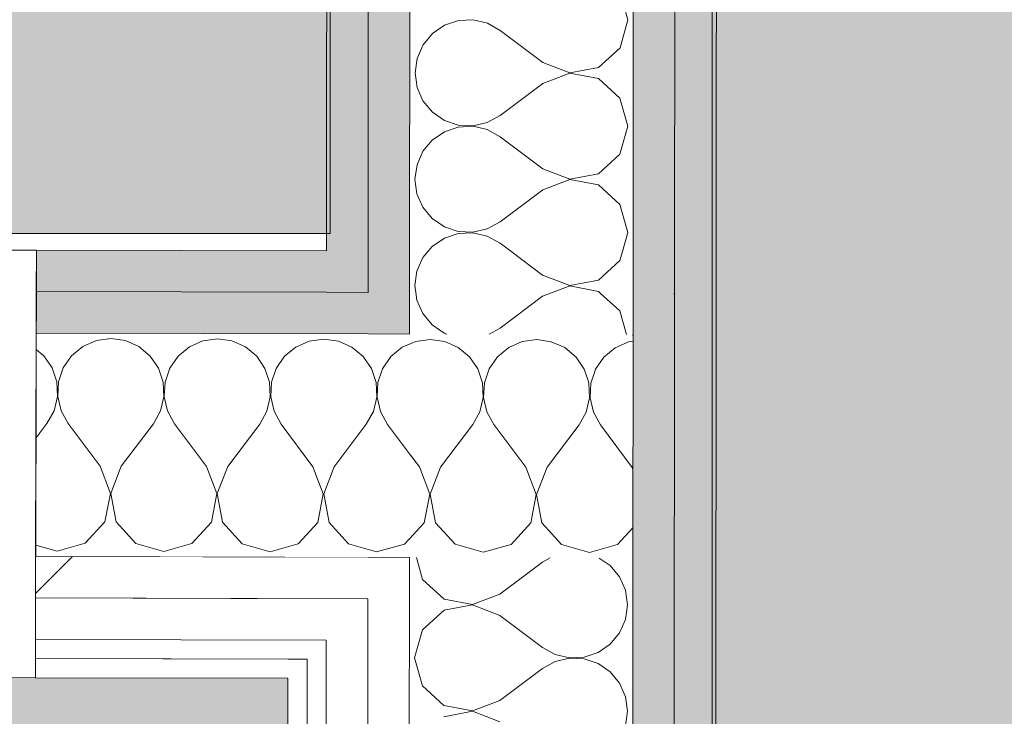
# Model space of a CAD drawing. Header units: millimetres. Extents: x -30280 to 19093, y -19284 to 4746.
# Tile 183 of 256: x -4033 to -3725, y -15465 to -15247. Entities that reach past the tile are written whole.
import ezdxf

# ---------------------------------------------------------------- set-up
doc = ezdxf.new("R2010")
doc.units = ezdxf.units.MM
doc.header["$MEASUREMENT"] = 0
doc.linetypes.add('Wipeout_Contour', pattern=[1000, 0, -1000])
for name, color, linetype in [('Nuevo_07_CR_Cel Ras pladur', 7, 'Continuous'), ('Nuevo_07_CR_Cel Ras vinilic', 7, 'Continuous'), ('Nuevo_08_E_Envans secs', 7, 'Continuous'), ('Nuevo_Puertas Archicad', 7, 'Continuous')]:
    doc.layers.add(name, color=color, linetype=linetype)
for name, color, linetype, lineweight, true_color in [('Nuevo_07_CR_Cel Ras pladur_Pluma_Nº__102', 7, 'Continuous', 5, 0xcccccc), ('Nuevo_07_CR_Cel Ras vinilic_Pluma_Nº__102', 7, 'Continuous', 5, 0xcccccc), ('Nuevo_07_CR_Cel Ras vinilic_Pluma_Nº__79', 7, 'Continuous', 5, 0xaaffd5), ('Nuevo_08_E_Envans secs_Pluma_Nº__102', 7, 'Continuous', 5, 0xcccccc), ('Nuevo_08_E_Envans secs_Pluma_Nº__171', 171, 'Continuous', 13, 0xaaaaff), ('Nuevo_08_E_Envans secs_Pluma_Nº__177', 7, 'Continuous', 15, 0xf7e046), ('Nuevo_08_E_Envans secs_Pluma_Nº__79', 7, 'Continuous', 5, 0xaaffd5)]:
    doc.layers.add(name, color=color, linetype=linetype, lineweight=lineweight, true_color=true_color)
doc.layers.add('Nuevo_08_E_Envans secs_Pluma_Nº__1', color=7, linetype='Continuous', lineweight=5)
doc.layers.add('Nuevo_Puertas Archicad_Pluma_Nº__1', color=7, linetype='Continuous', lineweight=5)
pattern_1 = [(45, (0, 0), (-183.8478, 183.8478), [195, -65]), (45, (7e-14, 183.85), (-183.8478, 183.8478), [195, -65])]

# ---------------------------------------------------------------- blocks, each defined once
blk = doc.blocks.new('Forjado_6_1', base_point=(-13089.3, -16963.7))
at = {"layer": 'Nuevo_07_CR_Cel Ras pladur_Pluma_Nº__102', "linetype": 'Continuous', "lineweight": 0, "true_color": 0x333333}
h = blk.add_hatch(color=250, dxfattribs=at)
h.paths.add_polyline_path([(-13089.3, -16963.7), (-12936.6, -16963.7), (-12936.6, -16660.98), (-12309.19, -16660.98), (-12309.19, -16937.98), (-7420.89, -16937.98), (-7420.89, -16580.98), (-6964.89, -16580.98), (-6964.89, -16937.98), (-3950.4, -16937.98), (-3949.3, -15453.52), (-13089.3, -15430.87)])
h.paths.add_polyline_path([(-12719.58, -15874.06), (-4319.58, -15874.06), (-4319.58, -16474.06), (-12719.58, -16474.06)], flags=0)
at = {"layer": 'Nuevo_07_CR_Cel Ras pladur_Pluma_Nº__102', "color": 254, "linetype": 'Continuous', "lineweight": 5, "true_color": 0xcccccc, "flags": 128}
blk.add_lwpolyline([(-13089.3, -16963.7), (-12936.6, -16963.7), (-12936.6, -16660.98), (-12309.19, -16660.98), (-12309.19, -16937.98), (-7420.89, -16937.98), (-7420.89, -16580.98), (-6964.89, -16580.98), (-6964.89, -16937.98), (-3950.4, -16937.98), (-3949.3, -15453.52), (-13089.3, -15430.87)], close=True, dxfattribs=at)
blk = doc.blocks.new('Forjado_9_1', base_point=(-6108.28, -15314.17))
at = {"layer": 'Nuevo_07_CR_Cel Ras pladur_Pluma_Nº__102', "linetype": 'Continuous', "lineweight": 0, "true_color": 0x333333}
blk.add_hatch(color=250, dxfattribs=at).paths.add_polyline_path([(-6108.28, -15314.17), (-3936.09, -15314.17), (-3936.09, -13828.56), (-6106.09, -13828.56)])
at = {"layer": 'Nuevo_07_CR_Cel Ras pladur_Pluma_Nº__102', "color": 254, "linetype": 'Continuous', "lineweight": 5, "true_color": 0xcccccc, "flags": 128}
blk.add_lwpolyline([(-6108.28, -15314.17), (-3936.09, -15314.17), (-3936.09, -13828.56), (-6106.09, -13828.56)], close=True, dxfattribs=at)
blk = doc.blocks.new('*X412')
at = {"layer": 'Nuevo_08_E_Envans secs_Pluma_Nº__102', "color": 254, "linetype": 'Continuous', "lineweight": 5, "true_color": 0xcccccc}
for p, q in [((-3842.6, -15348.09), (-3844.25, -15348.81)), ((-3841.22, -15347.9), (-3842.6, -15348.09)), ((-3853.42, -15357.95), (-3854.46, -15361)), ((-3855.04, -15360.99), (-3855.4, -15359.92)), ((-3854.82, -15365.59), (-3855.04, -15360.99)), ((-3854.46, -15361), (-3854.69, -15365.59)), ((-3855.88, -15370.06), (-3854.82, -15365.59)), ((-3854.69, -15365.59), (-3853.66, -15370.07)), ((-3858.11, -15374.08), (-3855.88, -15370.06)), ((-3853.66, -15370.07), (-3851.45, -15374.1)), ((-3868.14, -15387.39), (-3858.11, -15374.08)), ((-3841.48, -15387.46), (-3851.45, -15374.1)), ((-3874.81, -15387.38), (-3878.28, -15382.73)), ((-3871.57, -15395.89), (-3874.81, -15387.38)), ((-3868.14, -15387.39), (-3871.43, -15395.89)), ((-3841.25, -15388.04), (-3841.48, -15387.46)), ((-3873.28, -15404.83), (-3871.57, -15395.89)), ((-3871.43, -15395.89), (-3869.76, -15404.84)), ((-3901.8, -15406.18), (-3896.97, -15411.5)), ((-3879.44, -15411.54), (-3873.28, -15404.83)), ((-3869.76, -15404.84), (-3863.63, -15411.58)), ((-3846.11, -15411.62), (-3841.27, -15406.35)), ((-3896.97, -15411.5), (-3888.21, -15414.01)), ((-3888.21, -15414.01), (-3879.44, -15411.54)), ((-3863.63, -15411.58), (-3854.88, -15414.09)), ((-3854.88, -15414.09), (-3846.11, -15411.62))]:
    blk.add_line(p, q, dxfattribs=at)
blk = doc.blocks.new('*X426')
at = {"layer": 'Nuevo_08_E_Envans secs_Pluma_Nº__102', "color": 254, "linetype": 'Continuous', "lineweight": 5, "true_color": 0xcccccc}
for p, q in [((-4009.27, -15347.68), (-4013.48, -15349.52)), ((-4004.71, -15347.05), (-4009.27, -15347.68)), ((-4000.16, -15347.7), (-4004.71, -15347.05)), ((-3995.96, -15349.56), (-4000.16, -15347.7)), ((-3975.93, -15347.76), (-3980.15, -15349.6)), ((-3971.38, -15347.14), (-3975.93, -15347.76)), ((-3966.83, -15347.78), (-3971.38, -15347.14)), ((-3962.62, -15349.65), (-3966.83, -15347.78)), ((-3942.6, -15347.84), (-3946.81, -15349.69)), ((-3938.05, -15347.22), (-3942.6, -15347.84)), ((-3933.49, -15347.86), (-3938.05, -15347.22)), ((-3929.29, -15349.73), (-3933.49, -15347.86)), ((-3911.23, -15348.78), (-3913.48, -15349.77)), ((-4025.76, -15352.42), (-4028.14, -15350.44)), ((-4013.48, -15349.52), (-4017.03, -15352.45)), ((-3992.42, -15352.51), (-3995.96, -15349.56)), ((-3980.15, -15349.6), (-3983.7, -15352.53)), ((-3959.09, -15352.59), (-3962.62, -15349.65)), ((-3946.81, -15349.69), (-3950.36, -15352.61)), ((-3925.76, -15352.67), (-3929.29, -15349.73)), ((-3913.48, -15349.77), (-3917.03, -15352.69)), ((-4023.16, -15356.22), (-4025.76, -15352.42)), ((-4017.03, -15352.45), (-4019.64, -15356.23)), ((-3989.83, -15356.3), (-3992.42, -15352.51)), ((-3983.7, -15352.53), (-3986.31, -15356.31)), ((-3956.49, -15356.39), (-3959.09, -15352.59)), ((-3950.36, -15352.61), (-3952.98, -15356.39)), ((-3923.16, -15356.47), (-3925.76, -15352.67)), ((-3917.03, -15352.69), (-3919.64, -15356.48)), ((-4021.7, -15360.58), (-4023.16, -15356.22)), ((-4019.64, -15356.23), (-4021.12, -15360.58)), ((-3988.37, -15360.66), (-3989.83, -15356.3)), ((-3986.31, -15356.31), (-3987.79, -15360.67)), ((-3955.04, -15360.75), (-3956.49, -15356.39)), ((-3952.98, -15356.39), (-3954.46, -15360.75)), ((-3921.7, -15360.83), (-3923.16, -15356.47)), ((-3919.64, -15356.48), (-3921.12, -15360.83)), ((-4021.49, -15365.17), (-4021.7, -15360.58)), ((-4021.12, -15360.58), (-4021.36, -15365.18)), ((-3988.16, -15365.26), (-3988.37, -15360.66)), ((-3987.79, -15360.67), (-3988.02, -15365.26)), ((-3954.82, -15365.34), (-3955.04, -15360.75)), ((-3954.46, -15360.75), (-3954.69, -15365.34)), ((-3921.49, -15365.42), (-3921.7, -15360.83)), ((-3921.12, -15360.83), (-3921.36, -15365.42)), ((-4022.54, -15369.65), (-4021.49, -15365.17)), ((-4021.36, -15365.18), (-4020.33, -15369.66)), ((-3989.21, -15369.73), (-3988.16, -15365.26)), ((-3988.02, -15365.26), (-3986.99, -15369.74)), ((-3955.88, -15369.82), (-3954.82, -15365.34)), ((-3954.69, -15365.34), (-3953.66, -15369.82)), ((-3922.54, -15369.9), (-3921.49, -15365.42)), ((-3921.36, -15365.42), (-3920.33, -15369.9)), ((-4024.78, -15373.67), (-4022.54, -15369.65)), ((-4020.33, -15369.66), (-4018.11, -15373.69)), ((-3991.44, -15373.75), (-3989.21, -15369.73)), ((-3986.99, -15369.74), (-3984.78, -15373.77)), ((-3958.11, -15373.84), (-3955.88, -15369.82)), ((-3953.66, -15369.82), (-3951.44, -15373.85)), ((-3924.78, -15373.92), (-3922.54, -15369.9)), ((-3920.33, -15369.9), (-3918.11, -15373.93)), ((-4028.21, -15378.22), (-4024.78, -15373.67)), ((-4008.14, -15387.04), (-4018.11, -15373.69)), ((-4001.48, -15387.06), (-3991.44, -15373.75)), ((-3974.81, -15387.13), (-3984.78, -15373.77)), ((-3968.14, -15387.14), (-3958.11, -15373.84)), ((-3941.48, -15387.21), (-3951.44, -15373.85)), ((-3934.81, -15387.23), (-3924.78, -15373.92)), ((-3911.25, -15383.13), (-3918.11, -15373.93)), ((-4004.9, -15395.56), (-4008.14, -15387.04)), ((-4001.48, -15387.06), (-4004.76, -15395.56)), ((-3971.57, -15395.64), (-3974.81, -15387.13)), ((-3968.14, -15387.14), (-3971.43, -15395.64)), ((-3938.23, -15395.72), (-3941.48, -15387.21)), ((-3934.81, -15387.23), (-3938.1, -15395.72)), ((-4006.61, -15404.5), (-4004.9, -15395.56)), ((-4004.76, -15395.56), (-4003.09, -15404.51)), ((-3973.28, -15404.58), (-3971.57, -15395.64)), ((-3971.43, -15395.64), (-3969.76, -15404.59)), ((-3939.95, -15404.67), (-3938.23, -15395.72)), ((-3938.1, -15395.72), (-3936.43, -15404.68)), ((-4012.78, -15411.21), (-4006.61, -15404.5)), ((-4003.09, -15404.51), (-3996.97, -15411.25)), ((-3979.44, -15411.29), (-3973.28, -15404.58)), ((-3969.76, -15404.59), (-3963.63, -15411.33)), ((-3946.11, -15411.38), (-3939.95, -15404.67)), ((-3936.43, -15404.68), (-3930.3, -15411.42)), ((-3912.78, -15411.46), (-3911.27, -15409.82)), ((-4028.29, -15411.74), (-4021.54, -15413.68)), ((-4021.54, -15413.68), (-4012.78, -15411.21)), ((-3996.97, -15411.25), (-3988.21, -15413.76)), ((-3988.21, -15413.76), (-3979.44, -15411.29)), ((-3963.63, -15411.33), (-3954.88, -15413.84)), ((-3954.88, -15413.84), (-3946.11, -15411.38)), ((-3930.3, -15411.42), (-3921.54, -15413.93)), ((-3921.54, -15413.93), (-3912.78, -15411.46))]:
    blk.add_line(p, q, dxfattribs=at)
blk = doc.blocks.new('*X427')
at = {"layer": 'Nuevo_08_E_Envans secs_Pluma_Nº__102', "color": 254, "linetype": 'Continuous', "lineweight": 5, "true_color": 0xcccccc}
for p, q in [((-3909.27, -15347.92), (-3911.23, -15348.78)), ((-3904.71, -15347.3), (-3909.27, -15347.92)), ((-3900.16, -15347.95), (-3904.71, -15347.3)), ((-3895.96, -15349.81), (-3900.16, -15347.95)), ((-3875.93, -15348.01), (-3880.15, -15349.85)), ((-3871.38, -15347.38), (-3875.93, -15348.01)), ((-3866.83, -15348.03), (-3871.38, -15347.38)), ((-3862.62, -15349.89), (-3866.83, -15348.03)), ((-3844.25, -15348.81), (-3846.81, -15349.93)), ((-3892.42, -15352.75), (-3895.96, -15349.81)), ((-3880.15, -15349.85), (-3883.7, -15352.78)), ((-3859.09, -15352.84), (-3862.62, -15349.89)), ((-3846.81, -15349.93), (-3850.36, -15352.86)), ((-3889.83, -15356.55), (-3892.42, -15352.75)), ((-3883.7, -15352.78), (-3886.31, -15356.56)), ((-3856.49, -15356.63), (-3859.09, -15352.84)), ((-3850.36, -15352.86), (-3852.98, -15356.64)), ((-3888.37, -15360.91), (-3889.83, -15356.55)), ((-3886.31, -15356.56), (-3887.79, -15360.91)), ((-3855.4, -15359.92), (-3856.49, -15356.63)), ((-3852.98, -15356.64), (-3853.42, -15357.95)), ((-3888.16, -15365.51), (-3888.37, -15360.91)), ((-3887.79, -15360.91), (-3888.02, -15365.51)), ((-3889.21, -15369.98), (-3888.16, -15365.51)), ((-3888.02, -15365.51), (-3886.99, -15369.99)), ((-3891.45, -15374), (-3889.21, -15369.98)), ((-3886.99, -15369.99), (-3884.78, -15374.02)), ((-3901.48, -15387.31), (-3891.45, -15374)), ((-3878.28, -15382.73), (-3884.78, -15374.02)), ((-3908.14, -15387.29), (-3911.25, -15383.13)), ((-3904.9, -15395.8), (-3908.14, -15387.29)), ((-3901.48, -15387.31), (-3904.77, -15395.8)), ((-3906.61, -15404.75), (-3904.9, -15395.8)), ((-3904.77, -15395.8), (-3903.1, -15404.76)), ((-3911.27, -15409.82), (-3906.61, -15404.75)), ((-3903.1, -15404.76), (-3901.8, -15406.18))]:
    blk.add_line(p, q, dxfattribs=at)
blk = doc.blocks.new('Puerta Corredera Empotrada 27')
at = {"layer": 'Nuevo_Puertas Archicad_Pluma_Nº__1', "color": 7, "linetype": 'Continuous', "lineweight": 5}
for p, q in [((-420, 0), (-450, 0)), ((-450, 0), (-450, -134)), ((-450, -13), (-450, 0)), ((-450, -13), (-450, 0)), ((-450, -26), (-450, -13)), ((-450, -26), (-450, -13)), ((-450, -96), (-450, -26)), ((-450, -96), (-450, -26)), ((-450, -109), (-450, -96)), ((-450, -109), (-450, -96)), ((-450, -122), (-450, -109)), ((-450, -122), (-450, -109)), ((-450, -128), (-450, -122)), ((-450, -128), (-450, -122)), ((-450, -134), (-450, -128)), ((-450, -134), (-450, -128)), ((-450, -134), (-420, -134))]:
    blk.add_line(p, q, dxfattribs=at)
blk = doc.blocks.new('Muro_62_1', base_point=(-3815.2, -15319.86))
at = {"layer": 'Nuevo_08_E_Envans secs_Pluma_Nº__79', "linetype": 'Continuous', "lineweight": 5, "true_color": 0xaaffd5}
for points in [[(-4028.1, -15332.33), (-3937.21, -15332.55), (-3937.2, -15319.55), (-4028.07, -15319.33)], [(-3924.2, -15319.59), (-3937.2, -15319.55), (-3937.21, -15332.55), (-3924.21, -15332.59)], [(-3828.2, -15319.82), (-3828.21, -15332.82), (-3815.2, -15319.86)], [(-3815.21, -15333.07), (-3815.2, -15320.09), (-3815.44, -15320.09), (-3828.21, -15332.82), (-3828.21, -15333.03)], [(-4028.1, -15332.33), (-4028.13, -15345.33), (-3924.22, -15345.59), (-3924.21, -15332.59)], [(-3911.21, -15332.62), (-3924.21, -15332.59), (-3924.22, -15345.59), (-3911.22, -15345.62)], [(-3841.21, -15332.79), (-3841.22, -15345.79), (-3828.21, -15332.82)], [(-3828.22, -15346.01), (-3828.21, -15333.03), (-3828.42, -15333.03), (-3841.22, -15345.79), (-3841.22, -15345.98)], [(-3828.21, -15333.03), (-3828.21, -15332.82), (-3828.42, -15333.03)], [(-3841.22, -15345.98), (-3841.22, -15345.79), (-3841.41, -15345.98)]]:
    blk.add_hatch(color=121, dxfattribs=at).paths.add_polyline_path(points)
at = {"layer": 'Nuevo_08_E_Envans secs_Pluma_Nº__1', "color": 7, "linetype": 'Continuous', "lineweight": 5}
for p, q in [((-4028.1, -15332.33), (-4028.07, -15319.33)), ((-3924.2, -15319.59), (-3924.21, -15332.59)), ((-3828.21, -15332.82), (-3828.2, -15319.82)), ((-4028.13, -15345.33), (-4028.1, -15332.33)), ((-4028.1, -15332.33), (-3937.21, -15332.55)), ((-3937.21, -15332.55), (-3924.21, -15332.59)), ((-3911.21, -15332.62), (-3911.22, -15345.62)), ((-3841.22, -15345.79), (-3841.21, -15332.79)), ((-3828.21, -15333.03), (-3828.42, -15333.03)), ((-4028.13, -15345.33), (-3924.22, -15345.59)), ((-3924.22, -15345.59), (-3911.22, -15345.62)), ((-3841.22, -15345.98), (-3841.41, -15345.98)), ((-3841.27, -15415.86), (-3841.22, -15345.98))]:
    blk.add_line(p, q, dxfattribs=at)
at = {"layer": 'Nuevo_08_E_Envans secs_Pluma_Nº__1', "color": 7, "linetype": 'Continuous', "lineweight": 5, "flags": 128}
for points in [[(-3937.2, -15319.55), (-4028.07, -15319.33)], [(-3815.2, -15319.86), (-3815.21, -15332.86)]]:
    blk.add_lwpolyline(points, dxfattribs=at)
at = {"layer": 'Nuevo_08_E_Envans secs_Pluma_Nº__1', "color": 7, "linetype": 'Continuous', "lineweight": 5}
for p in [(-3828.21, -15332.82), (-3841.22, -15345.79)]:
    blk.add_point(p, dxfattribs=at)
at = {"layer": 'Nuevo_08_E_Envans secs', "color": 7, "lineweight": 20}
for name in ['*X427', '*X412']:
    blk.add_blockref(name, (0, 0), dxfattribs=at)
at = {"color": 254, "linetype": 'Wipeout_Contour', "lineweight": 0, "ltscale": 47760.217074}
blk.add_wipeout([(-3924.28, -15428.63), (-3924.28, -15428.59), (-3924.33, -15428.63)], dxfattribs=at).dxf.layer = 'Nuevo_08_E_Envans secs'
at = {"color": 254, "linetype": 'Wipeout_Contour', "lineweight": 0, "ltscale": 47807.4999}
blk.add_wipeout([(-3937.29, -15441.57), (-3937.29, -15441.55), (-3937.31, -15441.57)], dxfattribs=at).dxf.layer = 'Nuevo_08_E_Envans secs'
at = {"color": 254, "linetype": 'Wipeout_Contour', "lineweight": 0, "ltscale": 63784.96682}
blk.add_wipeout([(-3943.31, -15447.55), (-3949.3, -15453.52), (-3943.3, -15453.54), (-3943.3, -15447.55)], dxfattribs=at).dxf.layer = 'Nuevo_08_E_Envans secs'
at = {"layer": 'Nuevo_08_E_Envans secs_Pluma_Nº__171', "linetype": 'Continuous', "lineweight": 13, "true_color": 0xaaaaff}
h = blk.add_hatch(dxfattribs=at)
h.set_pattern_fill('Panellat_HPL_0001', color=161, style=0, pattern_type=2)
h.set_pattern_definition(pattern_1)
h.paths.add_polyline_path([(-3943.31, -15447.55), (-3949.3, -15453.52), (-3943.3, -15453.54), (-3943.3, -15447.55)])
at = {"layer": 'Nuevo_08_E_Envans secs_Pluma_Nº__177', "linetype": 'Continuous', "lineweight": 15, "true_color": 0xf7e046}
h = blk.add_hatch(dxfattribs=at)
h.set_pattern_fill('Panellat_HPL_0001', color=53, style=0, pattern_type=2)
h.set_pattern_definition(pattern_1)
h.paths.add_polyline_path([(-3924.28, -15428.63), (-3924.28, -15428.59), (-3924.33, -15428.63)])
h = blk.add_hatch(dxfattribs=at)
h.set_pattern_fill('Panellat_HPL_0001', color=53, style=0, pattern_type=2)
h.set_pattern_definition(pattern_1)
h.paths.add_polyline_path([(-3937.29, -15441.57), (-3937.29, -15441.55), (-3937.31, -15441.57)])
at = {"color": 254, "linetype": 'Wipeout_Contour', "lineweight": 0, "ltscale": 79644.086627}
blk.add_wipeout([(-3924.29, -15441.61), (-3924.28, -15428.63), (-3924.33, -15428.63), (-3937.29, -15441.55), (-3937.29, -15441.57)], dxfattribs=at).dxf.layer = 'Nuevo_08_E_Envans secs'
at = {"color": 254, "linetype": 'Wipeout_Contour', "lineweight": 0, "ltscale": 63828.270953}
blk.add_wipeout([(-4028.4, -15453.33), (-3949.3, -15453.52), (-3949.3, -15447.52), (-4028.38, -15447.33)], dxfattribs=at).dxf.layer = 'Nuevo_08_E_Envans secs'
at = {"layer": 'Nuevo_08_E_Envans secs_Pluma_Nº__171', "linetype": 'Continuous', "lineweight": 13, "true_color": 0xaaaaff}
h = blk.add_hatch(dxfattribs=at)
h.set_pattern_fill('Panellat_HPL_0001', color=161, style=0, pattern_type=2)
h.set_pattern_definition(pattern_1)
h.paths.add_polyline_path([(-4028.4, -15453.33), (-3949.3, -15453.52), (-3949.3, -15447.52), (-4028.38, -15447.33)])
at = {"layer": 'Nuevo_08_E_Envans secs_Pluma_Nº__177', "linetype": 'Continuous', "lineweight": 15, "true_color": 0xf7e046}
h = blk.add_hatch(dxfattribs=at)
h.set_pattern_fill('Panellat_HPL_0001', color=53, style=0, pattern_type=2)
h.set_pattern_definition(pattern_1)
h.paths.add_polyline_path([(-3924.29, -15441.61), (-3924.28, -15428.63), (-3924.33, -15428.63), (-3937.29, -15441.55), (-3937.29, -15441.57)])
at = {"layer": 'Nuevo_08_E_Envans secs_Pluma_Nº__1', "color": 7, "linetype": 'Continuous', "lineweight": 5}
blk.add_line((-4028.4, -15453.33), (-4028.38, -15447.33), dxfattribs=at)
at = {"color": 254, "linetype": 'Wipeout_Contour', "lineweight": 0, "ltscale": 79565.309459}
blk.add_wipeout([(-3911.28, -15428.66), (-3911.27, -15415.68), (-3911.34, -15415.68), (-3924.28, -15428.59), (-3924.28, -15428.63)], dxfattribs=at).dxf.layer = 'Nuevo_08_E_Envans secs'
at = {"color": 254, "linetype": 'Wipeout_Contour', "lineweight": 0, "ltscale": 63762.333134}
blk.add_wipeout([(-4028.37, -15441.33), (-3937.29, -15441.55), (-3937.28, -15428.55), (-4028.34, -15428.33)], dxfattribs=at).dxf.layer = 'Nuevo_08_E_Envans secs'
at = {"color": 254, "linetype": 'Wipeout_Contour', "lineweight": 0, "ltscale": 47836.849993}
blk.add_wipeout([(-3949.3, -15447.52), (-3949.3, -15453.52), (-3943.3, -15447.54)], dxfattribs=at).dxf.layer = 'Nuevo_08_E_Envans secs'
at = {"layer": 'Nuevo_08_E_Envans secs_Pluma_Nº__171', "linetype": 'Continuous', "lineweight": 13, "true_color": 0xaaaaff}
h = blk.add_hatch(dxfattribs=at)
h.set_pattern_fill('Panellat_HPL_0001', color=161, style=0, pattern_type=2)
h.set_pattern_definition(pattern_1)
h.paths.add_polyline_path([(-3949.3, -15447.52), (-3949.3, -15453.52), (-3943.3, -15447.54)])
at = {"layer": 'Nuevo_08_E_Envans secs_Pluma_Nº__177', "linetype": 'Continuous', "lineweight": 15, "true_color": 0xf7e046}
h = blk.add_hatch(dxfattribs=at)
h.set_pattern_fill('Panellat_HPL_0001', color=53, style=0, pattern_type=2)
h.set_pattern_definition(pattern_1)
h.paths.add_polyline_path([(-3911.28, -15428.66), (-3911.27, -15415.68), (-3911.34, -15415.68), (-3924.28, -15428.59), (-3924.28, -15428.63)])
h = blk.add_hatch(dxfattribs=at)
h.set_pattern_fill('Panellat_HPL_0001', color=53, style=0, pattern_type=2)
h.set_pattern_definition(pattern_1)
h.paths.add_polyline_path([(-4028.37, -15441.33), (-3937.29, -15441.55), (-3937.28, -15428.55), (-4028.34, -15428.33)])
at = {"layer": 'Nuevo_08_E_Envans secs_Pluma_Nº__1', "color": 7, "linetype": 'Continuous', "lineweight": 5}
for p, q in [((-4028.38, -15447.33), (-4028.37, -15441.33)), ((-4028.38, -15447.33), (-3943.3, -15447.54)), ((-3943.3, -15447.55), (-3943.31, -15447.55)), ((-3943.3, -15453.54), (-3943.3, -15447.55))]:
    blk.add_line(p, q, dxfattribs=at)
at = {"layer": 'Nuevo_08_E_Envans secs_Pluma_Nº__1', "color": 7, "linetype": 'Continuous', "lineweight": 5, "flags": 128}
blk.add_lwpolyline([(-4028.4, -15453.33), (-3949.3, -15453.52)], dxfattribs=at)
at = {"color": 254, "linetype": 'Wipeout_Contour', "lineweight": 0, "ltscale": 47777.867189}
blk.add_wipeout([(-3937.28, -15428.55), (-3937.29, -15441.55), (-3924.28, -15428.59)], dxfattribs=at).dxf.layer = 'Nuevo_08_E_Envans secs'
at = {"layer": 'Nuevo_08_E_Envans secs_Pluma_Nº__177', "linetype": 'Continuous', "lineweight": 15, "true_color": 0xf7e046}
h = blk.add_hatch(dxfattribs=at)
h.set_pattern_fill('Panellat_HPL_0001', color=53, style=0, pattern_type=2)
h.set_pattern_definition(pattern_1)
h.paths.add_polyline_path([(-3937.28, -15428.55), (-3937.29, -15441.55), (-3924.28, -15428.59)])
at = {"layer": 'Nuevo_08_E_Envans secs_Pluma_Nº__1', "color": 7, "linetype": 'Continuous', "lineweight": 5}
for p, q in [((-4028.37, -15441.33), (-3937.29, -15441.55)), ((-3937.29, -15441.57), (-3937.31, -15441.57)), ((-3937.3, -15447.56), (-3937.29, -15441.57))]:
    blk.add_line(p, q, dxfattribs=at)
at = {"color": 254, "linetype": 'Wipeout_Contour', "lineweight": 0, "ltscale": 63705.603437}
blk.add_wipeout([(-4028.34, -15428.33), (-3924.28, -15428.59), (-3924.27, -15415.59), (-4028.3, -15415.33)], dxfattribs=at).dxf.layer = 'Nuevo_08_E_Envans secs'
at = {"layer": 'Nuevo_08_E_Envans secs_Pluma_Nº__177', "linetype": 'Continuous', "lineweight": 15, "true_color": 0xf7e046}
h = blk.add_hatch(dxfattribs=at)
h.set_pattern_fill('Panellat_HPL_0001', color=53, style=0, pattern_type=2)
h.set_pattern_definition(pattern_1)
h.paths.add_polyline_path([(-4028.34, -15428.33), (-3924.28, -15428.59), (-3924.27, -15415.59), (-4028.3, -15415.33)])
at = {"layer": 'Nuevo_08_E_Envans secs_Pluma_Nº__1', "color": 7, "linetype": 'Continuous', "lineweight": 5}
for p, q in [((-4028.3, -15415.33), (-4028.13, -15345.33)), ((-4028.34, -15428.33), (-4028.3, -15415.33)), ((-4028.37, -15441.33), (-4028.34, -15428.33))]:
    blk.add_line(p, q, dxfattribs=at)
at = {"layer": 'Nuevo_08_E_Envans secs', "color": 7, "lineweight": 20}
blk.add_blockref('*X426', (0, 0), dxfattribs=at)
at = {"layer": 'Nuevo_Puertas Archicad', "color": 253, "linetype": 'Continuous', "lineweight": 5, "true_color": 0xa4a4a6, "xscale": -1, "zscale": 1000, "rotation": 359.8580098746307}
blk.add_blockref('Puerta Corredera Empotrada 27', (-4478.06, -15318.21), dxfattribs=at)
at = {"color": 254, "linetype": 'Wipeout_Contour', "lineweight": 0, "ltscale": 47730.53912}
blk.add_wipeout([(-3924.27, -15415.59), (-3924.28, -15428.59), (-3911.27, -15415.62)], dxfattribs=at).dxf.layer = 'Nuevo_08_E_Envans secs'
at = {"layer": 'Nuevo_08_E_Envans secs_Pluma_Nº__177', "linetype": 'Continuous', "lineweight": 15, "true_color": 0xf7e046}
h = blk.add_hatch(dxfattribs=at)
h.set_pattern_fill('Panellat_HPL_0001', color=53, style=0, pattern_type=2)
h.set_pattern_definition(pattern_1)
h.paths.add_polyline_path([(-3924.27, -15415.59), (-3924.28, -15428.59), (-3911.27, -15415.62)])
at = {"layer": 'Nuevo_08_E_Envans secs_Pluma_Nº__1', "color": 7, "linetype": 'Continuous', "lineweight": 5}
for p, q in [((-4028.3, -15415.33), (-3911.27, -15415.62)), ((-3911.27, -15415.68), (-3911.34, -15415.68)), ((-3911.28, -15428.66), (-3911.27, -15415.68)), ((-4028.34, -15428.33), (-3924.28, -15428.59)), ((-3924.28, -15428.63), (-3924.33, -15428.63))]:
    blk.add_line(p, q, dxfattribs=at)
blk = doc.blocks.new('*X525')
at = {"layer": 'Nuevo_08_E_Envans secs_Pluma_Nº__102', "color": 254, "linetype": 'Continuous', "lineweight": 5, "true_color": 0xcccccc}
for p, q in [((-3909.07, -15415.69), (-3907.12, -15422.55)), ((-3867.16, -15415.79), (-3869.61, -15417.14)), ((-3848.37, -15418.19), (-3851.79, -15415.83)), ((-3882.95, -15427.13), (-3869.61, -15417.14)), ((-3845.44, -15421.73), (-3848.37, -15418.19)), ((-3907.12, -15422.55), (-3900.4, -15428.7)), ((-3843.58, -15425.94), (-3845.44, -15421.73)), ((-3900.4, -15428.7), (-3891.46, -15430.39)), ((-3891.46, -15430.39), (-3882.95, -15427.13)), ((-3842.95, -15430.5), (-3843.58, -15425.94)), ((-3891.46, -15430.53), (-3900.41, -15432.21)), ((-3882.95, -15433.8), (-3891.46, -15430.53)), ((-3843.59, -15435.05), (-3842.95, -15430.5)), ((-3900.41, -15432.21), (-3907.14, -15438.35)), ((-3882.95, -15433.8), (-3869.63, -15443.81)), ((-3845.45, -15439.26), (-3843.59, -15435.05)), ((-3907.14, -15438.35), (-3909.63, -15447.11)), ((-3848.38, -15442.8), (-3845.45, -15439.26)), ((-3869.63, -15443.81), (-3865.61, -15446.04)), ((-3852.18, -15445.4), (-3848.38, -15442.8)), ((-3909.63, -15447.11), (-3907.15, -15455.88)), ((-3865.61, -15446.04), (-3861.13, -15447.08)), ((-3861.13, -15447.22), (-3865.61, -15448.26)), ((-3861.13, -15447.08), (-3856.53, -15446.86)), ((-3856.54, -15447.44), (-3861.13, -15447.22)), ((-3852.18, -15448.92), (-3856.54, -15447.44)), ((-3856.53, -15446.86), (-3852.18, -15445.4)), ((-3882.97, -15460.47), (-3869.63, -15450.48)), ((-3865.61, -15448.26), (-3869.63, -15450.48)), ((-3848.39, -15451.52), (-3852.18, -15448.92)), ((-3845.46, -15455.07), (-3848.39, -15451.52)), ((-3907.15, -15455.88), (-3900.43, -15462.03)), ((-3843.61, -15459.28), (-3845.46, -15455.07)), ((-3842.98, -15463.83), (-3843.61, -15459.28)), ((-3900.43, -15462.03), (-3891.48, -15463.73)), ((-3891.48, -15463.73), (-3882.97, -15460.47)), ((-3891.48, -15463.86), (-3900.43, -15465.55)), ((-3882.98, -15467.13), (-3891.48, -15463.86)), ((-3843.61, -15468.38), (-3842.98, -15463.83))]:
    blk.add_line(p, q, dxfattribs=at)
blk = doc.blocks.new('Muro_75_1', base_point=(-3816.51, -17083.98))
at = {"layer": 'Nuevo_08_E_Envans secs_Pluma_Nº__79', "linetype": 'Continuous', "lineweight": 5, "true_color": 0xaaffd5}
for points in [[(-3815.2, -15320.09), (-3815.2, -15319.86), (-3815.44, -15320.09)], [(-3828.72, -16014.13), (-3815.72, -16014.14), (-3815.21, -15333.07), (-3828.21, -15333.03)], [(-3841.72, -16014.12), (-3828.72, -16014.13), (-3828.22, -15346.01), (-3841.22, -15345.98)]]:
    blk.add_hatch(color=121, dxfattribs=at).paths.add_polyline_path(points)
at = {"layer": 'Nuevo_08_E_Envans secs_Pluma_Nº__1', "color": 7, "linetype": 'Continuous', "lineweight": 5}
for p, q in [((-3828.21, -15333.03), (-3828.72, -16014.13)), ((-3841.27, -15415.86), (-3841.22, -15345.98)), ((-3841.27, -15415.86), (-3841.72, -16014.12))]:
    blk.add_line(p, q, dxfattribs=at)
at = {"layer": 'Nuevo_08_E_Envans secs_Pluma_Nº__1', "color": 7, "linetype": 'Continuous', "lineweight": 5, "flags": 128}
blk.add_lwpolyline([(-3815.72, -16014.14), (-3815.21, -15332.86)], dxfattribs=at)
at = {"color": 254, "linetype": 'Wipeout_Contour', "lineweight": 0, "ltscale": 64847.1463}
blk.add_wipeout([(-3937.72, -16014.05), (-3924.72, -16014.06), (-3924.29, -15441.61), (-3937.29, -15441.57)], dxfattribs=at).dxf.layer = 'Nuevo_08_E_Envans secs'
at = {"color": 254, "linetype": 'Wipeout_Contour', "lineweight": 0, "ltscale": 64885.329383}
blk.add_wipeout([(-3949.3, -15453.52), (-3949.72, -16014.04), (-3943.72, -16014.05), (-3943.3, -15453.54)], dxfattribs=at).dxf.layer = 'Nuevo_08_E_Envans secs'
at = {"layer": 'Nuevo_08_E_Envans secs_Pluma_Nº__171', "linetype": 'Continuous', "lineweight": 13, "true_color": 0xaaaaff}
h = blk.add_hatch(dxfattribs=at)
h.set_pattern_fill('Panellat_HPL_0001', color=161, style=0, pattern_type=2)
h.set_pattern_definition(pattern_1)
h.paths.add_polyline_path([(-3949.3, -15453.52), (-3949.72, -16014.04), (-3943.72, -16014.05), (-3943.3, -15453.54)])
at = {"layer": 'Nuevo_08_E_Envans secs_Pluma_Nº__177', "linetype": 'Continuous', "lineweight": 15, "true_color": 0xf7e046}
h = blk.add_hatch(dxfattribs=at)
h.set_pattern_fill('Panellat_HPL_0001', color=53, style=0, pattern_type=2)
h.set_pattern_definition(pattern_1)
h.paths.add_polyline_path([(-3937.72, -16014.05), (-3924.72, -16014.06), (-3924.29, -15441.61), (-3937.29, -15441.57)])
at = {"layer": 'Nuevo_08_E_Envans secs_Pluma_Nº__1', "color": 7, "linetype": 'Continuous', "lineweight": 5}
for p, q in [((-3937.3, -15447.56), (-3937.29, -15441.57)), ((-3943.3, -15453.54), (-3943.3, -15447.55)), ((-3937.3, -15447.56), (-3937.72, -16014.05)), ((-3943.3, -15453.54), (-3943.72, -16014.05))]:
    blk.add_line(p, q, dxfattribs=at)
at = {"layer": 'Nuevo_08_E_Envans secs_Pluma_Nº__1', "color": 7, "linetype": 'Continuous', "lineweight": 5, "flags": 128}
blk.add_lwpolyline([(-3949.3, -15453.52), (-3949.72, -16014.04)], dxfattribs=at)
at = {"color": 254, "linetype": 'Wipeout_Contour', "lineweight": 0, "ltscale": 64809.472549}
blk.add_wipeout([(-3924.72, -16014.06), (-3911.72, -16014.07), (-3911.28, -15428.66), (-3924.28, -15428.63)], dxfattribs=at).dxf.layer = 'Nuevo_08_E_Envans secs'
at = {"layer": 'Nuevo_08_E_Envans secs_Pluma_Nº__177', "linetype": 'Continuous', "lineweight": 15, "true_color": 0xf7e046}
h = blk.add_hatch(dxfattribs=at)
h.set_pattern_fill('Panellat_HPL_0001', color=53, style=0, pattern_type=2)
h.set_pattern_definition(pattern_1)
h.paths.add_polyline_path([(-3924.72, -16014.06), (-3911.72, -16014.07), (-3911.28, -15428.66), (-3924.28, -15428.63)])
at = {"layer": 'Nuevo_08_E_Envans secs_Pluma_Nº__1', "color": 7, "linetype": 'Continuous', "lineweight": 5}
for p, q in [((-3911.28, -15428.66), (-3911.27, -15415.68)), ((-3924.28, -15428.63), (-3924.72, -16014.06)), ((-3911.28, -15428.66), (-3911.72, -16014.07))]:
    blk.add_line(p, q, dxfattribs=at)
at = {"layer": 'Nuevo_08_E_Envans secs', "color": 7, "lineweight": 20}
blk.add_blockref('*X525', (0, 0), dxfattribs=at)
blk = doc.blocks.new('*X760')
at = {"layer": 'Nuevo_08_E_Envans secs_Pluma_Nº__102', "color": 254, "linetype": 'Continuous', "lineweight": 5, "true_color": 0xcccccc}
for p, q in [((-3909.24, -15332.62), (-3908.91, -15335)), ((-3866.72, -15332.73), (-3869.55, -15333.81)), ((-3845.37, -15338.4), (-3851.53, -15332.77)), ((-3908.91, -15335), (-3907.06, -15339.21)), ((-3869.55, -15333.81), (-3882.89, -15343.8)), ((-3907.06, -15339.21), (-3904.13, -15342.76)), ((-3843.28, -15345.79), (-3845.37, -15338.4)), ((-3904.13, -15342.76), (-3900.34, -15345.36)), ((-3900.34, -15345.36), (-3899.5, -15345.65)), ((-3886.29, -15345.68), (-3882.89, -15343.8))]:
    blk.add_line(p, q, dxfattribs=at)
blk = doc.blocks.new('*X761')
at = {"layer": 'Nuevo_08_E_Envans secs_Pluma_Nº__102', "color": 254, "linetype": 'Continuous', "lineweight": 5, "true_color": 0xcccccc}
for p, q in [((-3905.34, -15319.63), (-3907.05, -15321.69)), ((-3869.54, -15327.14), (-3879.46, -15319.7)), ((-3845.36, -15322.59), (-3844.56, -15319.78)), ((-3907.05, -15321.69), (-3908.91, -15325.89)), ((-3852.09, -15328.73), (-3845.36, -15322.59)), ((-3908.91, -15325.89), (-3909.55, -15330.45)), ((-3869.54, -15327.14), (-3861.04, -15330.42)), ((-3861.04, -15330.42), (-3852.09, -15328.73)), ((-3909.55, -15330.45), (-3909.24, -15332.62)), ((-3861.04, -15330.55), (-3866.72, -15332.73)), ((-3852.09, -15332.25), (-3861.04, -15330.55)), ((-3851.53, -15332.77), (-3852.09, -15332.25))]:
    blk.add_line(p, q, dxfattribs=at)
blk = doc.blocks.new('*X764')
at = {"layer": 'Nuevo_08_E_Envans secs_Pluma_Nº__102', "color": 254, "linetype": 'Continuous', "lineweight": 5, "true_color": 0xcccccc}
for p, q in [((-3842.82, -15247.16), (-3845.3, -15238.4)), ((-3900.27, -15248.88), (-3904.06, -15251.48)), ((-3895.91, -15247.42), (-3900.27, -15248.88)), ((-3891.32, -15247.2), (-3895.91, -15247.42)), ((-3886.84, -15248.24), (-3891.32, -15247.2)), ((-3882.82, -15250.47), (-3886.84, -15248.24)), ((-3845.31, -15255.92), (-3842.82, -15247.16)), ((-3904.06, -15251.48), (-3907, -15255.02)), ((-3869.49, -15260.48), (-3882.82, -15250.47)), ((-3907, -15255.02), (-3908.86, -15259.23)), ((-3852.04, -15262.06), (-3845.31, -15255.92)), ((-3908.86, -15259.23), (-3909.5, -15263.78)), ((-3869.49, -15260.48), (-3860.99, -15263.75)), ((-3860.99, -15263.75), (-3852.04, -15262.06)), ((-3909.5, -15263.78), (-3908.86, -15268.34)), ((-3860.99, -15263.88), (-3869.5, -15267.14)), ((-3852.04, -15265.58), (-3860.99, -15263.88)), ((-3908.86, -15268.34), (-3907.01, -15272.55)), ((-3869.5, -15267.14), (-3882.84, -15277.13)), ((-3845.32, -15271.73), (-3852.04, -15265.58)), ((-3842.84, -15280.5), (-3845.32, -15271.73)), ((-3907.01, -15272.55), (-3904.08, -15276.09)), ((-3904.08, -15276.09), (-3900.29, -15278.7)), ((-3886.86, -15279.36), (-3882.84, -15277.13)), ((-3895.94, -15280.75), (-3900.3, -15282.21)), ((-3900.29, -15278.7), (-3895.94, -15280.17)), ((-3895.94, -15280.17), (-3891.34, -15280.39)), ((-3891.34, -15280.53), (-3895.94, -15280.75)), ((-3891.34, -15280.39), (-3886.86, -15279.36)), ((-3886.87, -15281.57), (-3891.34, -15280.53)), ((-3845.34, -15289.26), (-3842.84, -15280.5)), ((-3900.3, -15282.21), (-3904.09, -15284.82)), ((-3882.84, -15283.8), (-3886.87, -15281.57)), ((-3869.52, -15293.81), (-3882.84, -15283.8)), ((-3904.09, -15284.82), (-3907.02, -15288.35)), ((-3907.02, -15288.35), (-3908.88, -15292.56)), ((-3852.07, -15295.4), (-3845.34, -15289.26)), ((-3908.88, -15292.56), (-3909.52, -15297.11)), ((-3869.52, -15293.81), (-3861.02, -15297.08)), ((-3861.02, -15297.08), (-3852.07, -15295.4)), ((-3909.52, -15297.11), (-3908.89, -15301.67)), ((-3861.02, -15297.22), (-3869.52, -15300.48)), ((-3852.07, -15298.92), (-3861.02, -15297.22)), ((-3845.35, -15305.07), (-3852.07, -15298.92)), ((-3908.89, -15301.67), (-3907.04, -15305.88)), ((-3869.52, -15300.48), (-3882.86, -15310.47)), ((-3842.87, -15313.83), (-3845.35, -15305.07)), ((-3907.04, -15305.88), (-3904.11, -15309.42)), ((-3904.11, -15309.42), (-3900.32, -15312.03)), ((-3886.89, -15312.69), (-3882.86, -15310.47)), ((-3900.32, -15312.03), (-3895.96, -15313.5)), ((-3895.96, -15314.08), (-3900.32, -15315.55)), ((-3895.96, -15313.5), (-3891.37, -15313.73)), ((-3891.37, -15313.86), (-3895.96, -15314.08)), ((-3891.37, -15313.73), (-3886.89, -15312.69)), ((-3886.89, -15314.91), (-3891.37, -15313.86)), ((-3882.87, -15317.13), (-3886.89, -15314.91)), ((-3844.56, -15319.78), (-3842.87, -15313.83)), ((-3900.32, -15315.55), (-3904.11, -15318.15)), ((-3879.46, -15319.7), (-3882.87, -15317.13)), ((-3904.11, -15318.15), (-3905.34, -15319.63))]:
    blk.add_line(p, q, dxfattribs=at)
blk = doc.blocks.new('Muro_122_1', base_point=(-3937.2, -15319.55))
at = {"layer": 'Nuevo_08_E_Envans secs_Pluma_Nº__79', "linetype": 'Continuous', "lineweight": 5, "true_color": 0xaaffd5}
for points in [[(-3924.2, -15319.59), (-3923.09, -13808.56), (-3936.09, -13808.56), (-3937.2, -15319.55)], [(-3911.2, -15319.62), (-3910.09, -13808.56), (-3923.09, -13808.56), (-3924.2, -15319.59)], [(-3828.2, -15319.82), (-3827.09, -13808.56), (-3840.09, -13808.56), (-3841.2, -15319.79)], [(-3815.2, -15319.86), (-3814.09, -13808.56), (-3827.09, -13808.56), (-3828.2, -15319.82)], [(-3911.2, -15319.62), (-3924.2, -15319.59), (-3924.21, -15332.59), (-3911.21, -15332.62)], [(-3828.2, -15319.82), (-3841.2, -15319.79), (-3841.21, -15332.79), (-3828.21, -15332.82)]]:
    blk.add_hatch(color=121, dxfattribs=at).paths.add_polyline_path(points)
at = {"layer": 'Nuevo_08_E_Envans secs_Pluma_Nº__1', "color": 7, "linetype": 'Continuous', "lineweight": 5}
for p, q in [((-3924.2, -15319.59), (-3923.09, -13808.56)), ((-3911.2, -15319.62), (-3910.09, -13808.56)), ((-3841.2, -15319.79), (-3840.09, -13808.56)), ((-3828.2, -15319.82), (-3827.09, -13808.56)), ((-3924.2, -15319.59), (-3924.21, -15332.59)), ((-3911.2, -15319.62), (-3911.21, -15332.62)), ((-3841.21, -15332.79), (-3841.2, -15319.79)), ((-3828.21, -15332.82), (-3828.2, -15319.82)), ((-3911.21, -15332.62), (-3911.22, -15345.62)), ((-3841.22, -15345.79), (-3841.21, -15332.79))]:
    blk.add_line(p, q, dxfattribs=at)
at = {"layer": 'Nuevo_08_E_Envans secs_Pluma_Nº__1', "color": 7, "linetype": 'Continuous', "lineweight": 5, "flags": 128}
for points in [[(-3936.09, -13808.56), (-3937.2, -15319.55)], [(-3815.2, -15319.86), (-3814.09, -13808.56)]]:
    blk.add_lwpolyline(points, dxfattribs=at)
at = {"layer": 'Nuevo_08_E_Envans secs', "color": 7, "lineweight": 20}
for name in ['*X764', '*X761', '*X760']:
    blk.add_blockref(name, (0, 0), dxfattribs=at)
blk = doc.blocks.new('Forjado_315_1', base_point=(-3816.41, -16949.98))
at = {"layer": 'Nuevo_07_CR_Cel Ras vinilic_Pluma_Nº__79', "linetype": 'Continuous', "lineweight": 0, "true_color": 0x2a3f35}
blk.add_hatch(color=119, dxfattribs=at).paths.add_polyline_path([(-3816.41, -16949.98), (-1689.31, -16949.98), (-1687, -13808.56), (-3816.41, -13808.56)])
at = {"layer": 'Nuevo_07_CR_Cel Ras vinilic_Pluma_Nº__102', "color": 254, "linetype": 'Continuous', "lineweight": 5, "true_color": 0xcccccc, "flags": 128}
blk.add_lwpolyline([(-3816.41, -16949.98), (-1689.31, -16949.98), (-1687, -13808.56), (-3816.41, -13808.56)], close=True, dxfattribs=at)

msp = doc.modelspace()

# ---------------------------------------------------------------- block references
at = {"layer": 'Nuevo_07_CR_Cel Ras pladur', "color": 254, "linetype": 'Continuous', "lineweight": 5, "true_color": 0xcccccc}
for name, p in [('Forjado_9_1', (-6108.28, -15314.17)), ('Forjado_6_1', (-13089.3, -16963.7))]:
    msp.add_blockref(name, p, dxfattribs=at)

# ---------------------------------------------------------------- next in the draw order: block references
at = {"layer": 'Nuevo_08_E_Envans secs', "color": 7, "lineweight": 20}
msp.add_blockref('Muro_62_1', (-3815.2, -15319.86), dxfattribs=at)

# ---------------------------------------------------------------- next in the draw order: block references
msp.add_blockref('Muro_75_1', (-3816.51, -17083.98), dxfattribs=at)

# ---------------------------------------------------------------- next in the draw order: block references
at = {"layer": 'Nuevo_07_CR_Cel Ras vinilic', "color": 254, "linetype": 'Continuous', "lineweight": 5, "true_color": 0xcccccc}
msp.add_blockref('Forjado_315_1', (-3816.41, -16949.98), dxfattribs=at)
at = {"layer": 'Nuevo_08_E_Envans secs', "color": 7, "lineweight": 20}
msp.add_blockref('Muro_122_1', (-3937.2, -15319.55), dxfattribs=at)

doc.saveas('drawing.dxf')
